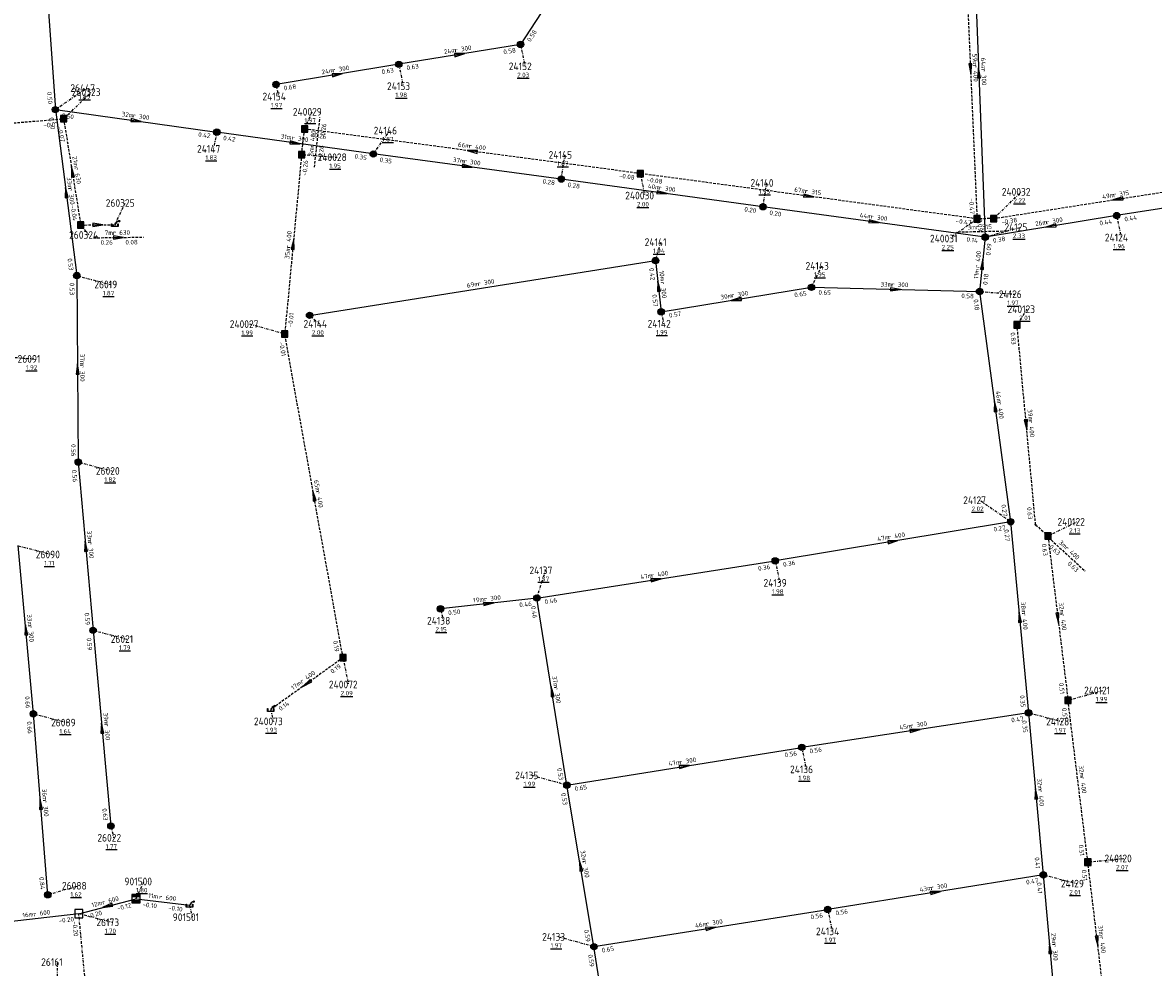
# Model space of a CAD drawing. Extents: x 188323 to 208361, y 565368 to 574910.
# Tile 209 of 256: x 203260 to 203482, y 569664 to 569849. Entities that reach past the tile are written whole.
import ezdxf

# ---------------------------------------------------------------- set-up
doc = ezdxf.new("R2010")
doc.units = 0
for name, pattern in [('BORDER', [1.75, 0.5, -0.25, 0.5, -0.25, 0, -0.25]), ('DASHDOT', [1, 0.5, -0.25, 0, -0.25]), ('DASHED', [0.75, 0.5, -0.25])]:
    doc.linetypes.add(name, pattern=pattern)
doc.layers.get('0').update_dxf_attribs({"linetype": 'CONTINUOUS'})
for name, color, linetype in [('RIO-AFM', 7, 'CONTINUOUS'), ('RIO-BOK', 7, 'CONTINUOUS'), ('RIO-DET', 7, 'CONTINUOUS'), ('RIO-KNP', 7, 'CONTINUOUS'), ('RIO-KNR', 7, 'CONTINUOUS'), ('RIO-LAG', 7, 'CONTINUOUS'), ('RIO-LAG_0B', 7, 'CONTINUOUS'), ('RIO-LAG_1B', 7, 'DASHED'), ('RIO-LAG_4', 7, 'BORDER'), ('RIO-LEN', 7, 'CONTINUOUS'), ('RIO-MVD', 1, 'CONTINUOUS'), ('RIO-VRB', 6, 'DASHDOT'), ('RIO-VRH', 7, 'CONTINUOUS')]:
    doc.layers.add(name, color=color, linetype=linetype)
doc.styles.add('RIO-TXT', font='isocp.shx')

# ---------------------------------------------------------------- blocks, each defined once
blk = doc.blocks.new('L_VHR')
blk.add_lwpolyline([(-0.5, 0), (0.5, 0), (-0.5, 0.15), (-0.5, -0.15), (0.5, 0)])
blk = doc.blocks.new('K_IPR')
blk.add_lwpolyline([(-0.5, -0.5), (0.5, -0.5), (0.5, 0.5), (-0.5, 0.5)], close=True)
blk.add_solid([(-0.5, 0.5), (0.5, 0.5), (-0.5, -0.5), (0.5, -0.5)])
at = {"style": 'RIO-TXT', "flags": 1}
blk.add_attdef('KNOOPNAAM', (2, 2), '', height=1, dxfattribs=at)
blk = doc.blocks.new('K_UTB')
blk.add_lwpolyline([(0.5, 0.15), (0.5, -0.3), (-0.5, -0.3), (-0.5, 0.15), (-0.45, 0.15), (-0.45, -0.25), (0, -0.25), (0.45, -0.25), (0.45, 0.15)], close=True)
blk.add_lwpolyline([(0.85, 0.6), (0.55, 0.65), (0.614828, 0.459583), (0.850842, 0.598937)])
blk.add_arc((0.85, -0.25), 0.85, 90, 180)
at = {"style": 'RIO-TXT', "flags": 1}
blk.add_attdef('KNOOPNAAM', (2, 2), '', height=1, dxfattribs=at)
blk = doc.blocks.new('K_FIC')
blk.add_circle((0, 0), 0.0625)
at = {"style": 'RIO-TXT', "flags": 1}
blk.add_attdef('KNOOPNAAM', (2, 2), '', height=1, dxfattribs=at)
blk = doc.blocks.new('K_IPG')
blk.add_circle((0, 0), 0.5)
for points in [[(0, 0), (-0.5, 0), (-0.433013, 0.25)], [(0, 0), (-0.433013, -0.25), (-0.5, 0)], [(0, 0), (-0.433013, 0.25), (-0.25, 0.433013)], [(0, 0), (-0.25, -0.433013), (-0.433013, -0.25)], [(0, 0), (-0.25, 0.433013), (0, 0.5)], [(0, 0), (0, -0.5), (-0.25, -0.433013)], [(0, 0), (0, 0.5), (0.25, 0.433013)], [(0, 0), (0.25, 0.433013), (0.433013, 0.25)], [(0, 0), (0.433013, 0.25), (0.5, 0)], [(0, 0), (0.5, 0), (0.433013, -0.25)], [(0, 0), (0.433013, -0.25), (0.25, -0.433013)], [(0, 0), (0.25, -0.433013), (0, -0.5)]]:
    blk.add_solid(points)
at = {"style": 'RIO-TXT', "flags": 1}
blk.add_attdef('KNOOPNAAM', (2, 2), '', height=1, dxfattribs=at)
blk = doc.blocks.new('K_DIV')
for p, q in [((-0.65, 0.65), (-0.65, -0.65)), ((0.65, 0.65), (-0.65, 0.65)), ((0.65, -0.65), (0.65, 0.65)), ((-0.65, -0.65), (0.65, -0.65))]:
    blk.add_line(p, q)
blk = doc.blocks.new('K_DRL')
for p, q in [((-0.65, 0.65), (-0.65, -0.65)), ((0.65, 0.65), (-0.65, 0.65)), ((-0.65, 0.35), (0.65, 0.35)), ((0.65, -0.65), (0.65, 0.65)), ((0.65, -0.35), (-0.65, -0.35)), ((-0.65, -0.65), (0.65, -0.65))]:
    blk.add_line(p, q)
for points in [[(-0.65, 0.65), (0.65, 0.65), (-0.65, 0.35), (0.65, 0.35)], [(-0.65, -0.35), (0.65, -0.35), (-0.65, -0.65), (0.65, -0.65)]]:
    blk.add_solid(points)
at = {"style": 'RIO-TXT', "flags": 1}
blk.add_attdef('KNOOPNAAM', (2, 2), '', height=1, dxfattribs=at)
blk = doc.blocks.new('227_02______240028____240029_')
at = {"layer": 'RIO-LAG_1B'}
blk.add_line((0, 0), (1.086, 9.76), dxfattribs=at)
at = {"layer": 'RIO-AFM', "style": 'RIO-TXT'}
blk.add_text('r 400', height=0.9, rotation=83.6389, dxfattribs=at).set_placement((-0.0731, 3.8619))
at = {"layer": 'RIO-BOK', "style": 'RIO-TXT'}
for p in [(2.0243, 5.5297), (1.5463, 1.2363)]:
    blk.add_text('-0.26', height=0.9, rotation=83.6389, dxfattribs=at).set_placement(p)
at = {"layer": 'RIO-LEN', "style": 'RIO-TXT'}
blk.add_text('5m', height=0.9, rotation=83.6389, dxfattribs=at).set_placement((-0.2524, 2.2518))
blk = doc.blocks.new('228_02______240032____240031_')
at = {"layer": 'RIO-LAG_1B'}
blk.add_line((0, 0), (-9.819, -0.215), dxfattribs=at)
at = {"layer": 'RIO-AFM', "style": 'RIO-TXT'}
blk.add_text('r 315', height=0.9, rotation=361.2338, dxfattribs=at).set_placement((-6.0004, 0.3698))
at = {"layer": 'RIO-LEN', "style": 'RIO-TXT'}
blk.add_text('3m', height=0.9, rotation=361.2338, dxfattribs=at).set_placement((-7.62, 0.3339))
blk = doc.blocks.new('245_02______240124____240122_')
at = {"layer": 'RIO-LAG_1B'}
blk.add_line((0, 0), (7.242, -6.634), dxfattribs=at)
at = {"layer": 'RIO-AFM', "style": 'RIO-TXT'}
blk.add_text('r 400', height=0.9, rotation=317.4831, dxfattribs=at).set_placement((3.1626, -2.2184))
at = {"layer": 'RIO-BOK', "style": 'RIO-TXT'}
for p in [(0.0867, -1.9778), (3.6715, -5.2609)]:
    blk.add_text('0.63', height=0.9, rotation=317.4831, dxfattribs=at).set_placement(p)
at = {"layer": 'RIO-LEN', "style": 'RIO-TXT'}
blk.add_text('3m', height=0.9, rotation=317.4831, dxfattribs=at).set_placement((1.9679, -1.1243))
blk = doc.blocks.new('373_02______260324____260325_')
at = {"layer": 'RIO-LAG_1B'}
blk.add_line((0, 0), (9.82, 0.117), dxfattribs=at)
at = {"layer": 'RIO-VRH', "xscale": 2, "yscale": 2, "zscale": 2, "rotation": 0.685}
blk.add_blockref('L_VHR', (4.91, 0.0585), dxfattribs=at)
at = {"layer": 'RIO-AFM', "style": 'RIO-TXT'}
blk.add_text('r 630', height=0.9, rotation=0.685, dxfattribs=at).set_placement((3.8238, 0.5458))
at = {"layer": 'RIO-BOK', "style": 'RIO-TXT'}
for s, p in [('0.26', (1.4164, -1.3832)), ('0.08', (6.2761, -1.325))]:
    blk.add_text(s, height=0.9, rotation=0.685, dxfattribs=at).set_placement(p)
at = {"layer": 'RIO-LEN', "style": 'RIO-TXT'}
blk.add_text('7m', height=0.9, rotation=0.685, dxfattribs=at).set_placement((2.2039, 0.5264))

msp = doc.modelspace()

# ---------------------------------------------------------------- linework, layer by layer
at = {"layer": 'RIO-LAG'}
for p, q in [((203271.504, 569674.176), (203282.736, 569677.12)), ((203282.736, 569677.12), (203293.232, 569675.84)), ((203271.504, 569674.176), (203255.504, 569672.32))]:
    msp.add_line(p, q, dxfattribs=at)
at = {"layer": 'RIO-LAG_0B'}
for p, q in [((203263.696, 569877.376), (203266.896, 569832)), ((203446.896, 569871.424), (203449.408, 569806.976)), ((203368.496, 569860.608), (203358.208, 569844.8)), ((203358.208, 569844.8), (203334.304, 569840.896)), ((203334.304, 569840.896), (203310.208, 569836.928)), ((203266.896, 569832), (203298.592, 569827.584)), ((203266.896, 569832), (203271.104, 569799.424)), ((203329.296, 569823.296), (203298.592, 569827.584)), ((203366.208, 569818.368), (203329.296, 569823.296)), ((203405.792, 569812.928), (203366.208, 569818.368)), ((203501.6, 569815.296), (203475.2, 569811.2)), ((203449.408, 569806.976), (203405.792, 569812.928)), ((203475.2, 569811.2), (203449.408, 569806.976)), ((203449.408, 569806.976), (203448.304, 569796.288)), ((203316.8, 569791.616), (203384.704, 569802.368)), ((203384.704, 569802.368), (203385.792, 569792.32)), ((203271.104, 569799.424), (203271.392, 569762.816)), ((203385.792, 569792.32), (203415.296, 569797.12)), ((203415.296, 569797.12), (203448.304, 569796.288)), ((203448.304, 569796.288), (203454.4, 569751.104)), ((203271.392, 569762.816), (203274.304, 569729.792)), ((203454.4, 569751.104), (203408.192, 569743.424)), ((203454.4, 569751.104), (203457.904, 569713.6)), ((203262.592, 569713.408), (203259.6, 569746.432)), ((203361.408, 569736.128), (203408.192, 569743.424)), ((203361.408, 569736.128), (203342.496, 569734.016)), ((203367.296, 569699.392), (203361.408, 569736.128)), ((203274.304, 569729.792), (203277.792, 569691.392)), ((203265.408, 569677.888), (203262.592, 569713.408)), ((203457.904, 569713.6), (203413.408, 569706.816)), ((203457.904, 569713.6), (203460.8, 569681.792)), ((203367.296, 569699.392), (203413.408, 569706.816)), ((203372.608, 569667.712), (203367.296, 569699.392)), ((203460.8, 569681.792), (203418.496, 569675.008)), ((203460.8, 569681.792), (203463.392, 569652.928)), ((203372.608, 569667.712), (203418.496, 569675.008)), ((203377.2, 569638.912), (203372.608, 569667.712))]:
    msp.add_line(p, q, dxfattribs=at)
at = {"layer": 'RIO-LAG_1B'}
for p, q in [((203445.216, 569869.376), (203447.808, 569810.56)), ((203243.744, 569828.16), (203268.528, 569830.208)), ((203268.528, 569830.208), (203271.888, 569809.344)), ((203315.232, 569823.168), (203315.808, 569828.224)), ((203381.696, 569819.456), (203315.808, 569828.224)), ((203315.232, 569823.168), (203311.92, 569787.968)), ((203447.808, 569810.56), (203381.696, 569819.456)), ((203451.056, 569810.624), (203499.84, 569818.24)), ((203451.056, 569810.624), (203447.808, 569810.56)), ((203271.888, 569809.344), (203278.576, 569809.408)), ((203459.296, 569750.528), (203455.648, 569789.76)), ((203323.36, 569724.416), (203311.92, 569787.968)), ((203459.296, 569750.528), (203461.712, 569748.288)), ((203461.712, 569748.288), (203465.664, 569716.032)), ((203323.36, 569724.416), (203309.152, 569714.24)), ((203469.552, 569684.288), (203465.664, 569716.032)), ((203473.264, 569653.376), (203469.552, 569684.288))]:
    msp.add_line(p, q, dxfattribs=at)
at = {"layer": 'RIO-LAG_4'}
msp.add_line((203274.4, 569643.584), (203271.504, 569674.176), dxfattribs=at)
at = {"layer": 'RIO-VRB'}
for p, q in [((203358.2, 569844.8), (203359.0806, 569840.502)), ((203334.3, 569840.9), (203335.1806, 569836.602)), ((203266.9, 569832), (203273.0269, 569836.2378)), ((203310.2, 569836.9), (203310.7335, 569834.5716)), ((203268.53, 569830.18), (203273.9494, 569835.4281)), ((203315.8, 569828.21), (203317.3372, 569831.5732)), ((203298.6, 569827.6), (203297.8942, 569824.2866)), ((203329.3, 569823.3), (203332.5618, 569827.888)), ((203315.24, 569823.18), (203322.2075, 569822.6513)), ((203366.2, 569818.4), (203366.9071, 569823.1132)), ((203381.7, 569819.43), (203382.5806, 569815.132)), ((203405.8, 569812.9), (203406.5071, 569817.6132)), ((203451.06, 569810.61), (203456.4794, 569815.8581)), ((203278.58, 569809.44), (203280.6171, 569813.6693)), ((203447.81, 569810.54), (203442.392, 569806.6902)), ((203475.2, 569811.2), (203476.0806, 569806.902)), ((203271.89, 569809.36), (203273.4272, 569807.3968)), ((203449.4, 569807), (203456.3675, 569808.9287)), ((203384.7, 569802.4), (203385.7514, 569805.9897)), ((203415.3, 569797.1), (203417.3371, 569801.3293)), ((203271.1, 569799.4), (203277.7482, 569797.68)), ((203448.3, 569796.3), (203455.2675, 569795.7713)), ((203385.8, 569792.3), (203386.3335, 569789.9716)), ((203455.64, 569789.77), (203457.6164, 569792.8258)), ((203311.92, 569787.97), (203304.9521, 569789.8965)), ((203316.8, 569791.6), (203318.7764, 569789.9442)), ((203255.7, 569783.6), (203262.6675, 569783.0713)), ((203271.4, 569762.8), (203278.0482, 569761.08)), ((203454.4, 569751.1), (203448.2719, 569755.3359)), ((203461.71, 569748.31), (203467.4186, 569751.088)), ((203259.6, 569746.4), (203266.2482, 569744.68)), ((203408.2, 569743.4), (203409.0806, 569739.102)), ((203361.4, 569736.1), (203363.1352, 569741.5692)), ((203342.5, 569734), (203343.0335, 569731.6716)), ((203274.3, 569729.8), (203280.9482, 569728.08)), ((203323.36, 569724.44), (203324.4141, 569719.1571)), ((203465.66, 569716.06), (203472.6275, 569717.9887)), ((203309.16, 569714.25), (203309.6935, 569711.9216)), ((203262.6, 569713.4), (203269.2482, 569711.68)), ((203457.9, 569713.6), (203464.5482, 569711.88)), ((203413.4, 569706.8), (203414.2806, 569702.502)), ((203367.3, 569699.4), (203360.3321, 569701.3265)), ((203277.8, 569691.4), (203278.3335, 569689.0716)), ((203469.55, 569684.31), (203476.625, 569685.01)), ((203460.8, 569681.8), (203467.4482, 569680.08)), ((203265.4, 569677.9), (203271.3827, 569679.655)), ((203282.74, 569677.13), (203284.2772, 569680.4932)), ((203293.23, 569675.81), (203293.7635, 569673.4816)), ((203418.5, 569675), (203419.3806, 569670.702)), ((203271.5, 569674.2), (203278.1482, 569672.48)), ((203372.6, 569667.7), (203365.6321, 569669.6265)), ((203267.3, 569661.9), (203267.2997, 569664.675))]:
    msp.add_line(p, q, dxfattribs=at)

# ---------------------------------------------------------------- block references
at = {"layer": 'RIO-DET'}
for name, p in [('227_02______240028____240029_', (203317.744, 569820.672)), ('373_02______260324____260325_', (203274.384, 569806.848)), ('228_02______240032____240031_', (203453.568, 569808.128)), ('245_02______240124____240122_', (203461.792, 569748.032))]:
    msp.add_blockref(name, p, dxfattribs=at)
at = {"layer": 'RIO-KNP', "xscale": 1.25, "yscale": 1.25, "zscale": 1.25}
for name, p in [('K_IPG', (203358.208, 569844.8)), ('K_IPG', (203334.304, 569840.896)), ('K_IPG', (203310.208, 569836.928)), ('K_IPG', (203266.896, 569832)), ('K_IPR', (203268.528, 569830.208)), ('K_IPG', (203298.592, 569827.584)), ('K_IPR', (203315.808, 569828.224)), ('K_IPR', (203315.232, 569823.168)), ('K_IPG', (203329.296, 569823.296)), ('K_IPG', (203366.208, 569818.368)), ('K_IPR', (203381.696, 569819.456)), ('K_IPG', (203405.792, 569812.928)), ('K_IPG', (203475.2, 569811.2)), ('K_IPR', (203271.888, 569809.344)), ('K_UTB', (203278.576, 569809.408)), ('K_IPR', (203447.808, 569810.56)), ('K_IPR', (203451.056, 569810.624)), ('K_IPG', (203449.408, 569806.976)), ('K_IPG', (203384.704, 569802.368)), ('K_IPG', (203271.104, 569799.424)), ('K_IPG', (203415.296, 569797.12)), ('K_IPG', (203448.304, 569796.288)), ('K_IPG', (203316.8, 569791.616)), ('K_IPG', (203385.792, 569792.32)), ('K_IPR', (203455.648, 569789.76)), ('K_IPR', (203311.92, 569787.968)), ('K_IPG', (203271.392, 569762.816)), ('K_IPG', (203454.4, 569751.104)), ('K_FIC', (203459.296, 569750.528)), ('K_IPR', (203461.712, 569748.288)), ('K_IPG', (203408.192, 569743.424)), ('K_IPG', (203361.408, 569736.128)), ('K_IPG', (203342.496, 569734.016)), ('K_IPG', (203274.304, 569729.792)), ('K_IPR', (203323.36, 569724.416)), ('K_IPR', (203465.664, 569716.032)), ('K_UTB', (203309.152, 569714.24)), ('K_IPG', (203457.904, 569713.6)), ('K_IPG', (203262.592, 569713.408)), ('K_IPG', (203413.408, 569706.816)), ('K_IPG', (203367.296, 569699.392)), ('K_IPG', (203277.792, 569691.392)), ('K_IPR', (203469.552, 569684.288)), ('K_IPG', (203460.8, 569681.792)), ('K_IPG', (203265.408, 569677.888)), ('K_DRL', (203282.736, 569677.12)), ('K_UTB', (203293.232, 569675.84)), ('K_DIV', (203271.504, 569674.176)), ('K_IPG', (203418.496, 569675.008)), ('K_IPG', (203372.608, 569667.712))]:
    msp.add_blockref(name, p, dxfattribs=at)
at = {"layer": 'RIO-VRH', "xscale": 2, "yscale": 2, "zscale": 2}
for p, rotation in [((203346.25, 569842.85), 369.2669), ((203446.51, 569839.97), 272.5381), ((203322.25, 569838.9), 369.4228), ((203448.15, 569839.2), 452.232), ((203282.75, 569829.8), 352.0986), ((203313.95, 569825.45), 352.0275), ((203348.75, 569823.82), 172.4118), ((203270.21, 569819.77), 459.1757), ((203347.75, 569820.85), 352.4366), ((203269, 569815.7), 457.3495), ((203386, 569815.65), 352.0936), ((203414.755, 569814.985), 352.342), ((203475.45, 569814.42), 188.8776), ((203275.235, 569809.4), 0.685), ((203427.6, 569809.95), 352.2943), ((203462.3, 569809.1), 189.2452), ((203313.58, 569805.575), 444.6049), ((203448.85, 569801.65), 444.1219), ((203385.25, 569797.35), 456.2241), ((203431.8, 569796.7), 358.6114), ((203400.55, 569794.7), 189.2408), ((203271.25, 569781.1), 450.4787), ((203451.35, 569773.7), 457.6943), ((203457.47, 569770.145), 275.3359), ((203317.64, 569756.205), 100.216), ((203431.3, 569747.25), 369.4614), ((203272.85, 569746.3), 455.0308), ((203384.8, 569739.75), 8.8648), ((203351.95, 569735.05), 366.3395), ((203456.15, 569732.35), 455.3407), ((203463.685, 569732.185), 276.9912), ((203261.1, 569729.9), 95.203), ((203316.26, 569719.345), 215.6598), ((203364.35, 569717.75), 99.1411), ((203276.05, 569710.6), 455.2164), ((203435.65, 569710.2), 368.6872), ((203390.35, 569703.1), 9.1184), ((203459.35, 569697.7), 455.2192), ((203264, 569695.65), 94.5184), ((203369.95, 569683.55), 99.4998), ((203439.65, 569678.4), 369.1316), ((203277.12, 569675.665), 194.609), ((203395.55, 569671.35), 9.0358), ((203471.41, 569668.83), 276.8599), ((203462.1, 569667.35), 455.1494)]:
    msp.add_blockref('L_VHR', p, dxfattribs=dict(at, rotation=rotation))

# ---------------------------------------------------------------- texts
at = {"layer": 'RIO-AFM', "style": 'RIO-TXT'}
for s, rotation, p in [('r 300', 369.2669, (203345.3686, 569843.22)), ('r 400', 272.5381, (203446.9919, 569840.8025)), ('r 300', 369.4228, (203321.3673, 569839.2677)), ('r 300', 272.232, (203448.6381, 569840.0301)), ('r 300', 352.0986, (203282.0171, 569830.4162)), ('r 300', 352.0275, (203313.2179, 569826.0668)), ('r 400', 352.4118, (203348.0154, 569824.443)), ('r 300', 352.4366, (203347.0137, 569821.4636)), ('r 630', 279.1757, (203270.5806, 569820.6507)), ('r 300', 277.3495, (203269.4022, 569816.569)), ('r 300', 352.0936, (203385.2679, 569816.2688)), ('r 315', 352.342, (203414.0213, 569815.609)), ('r 315', 8.8776, (203474.5723, 569814.789)), ('r 300', 352.2943, (203426.8657, 569810.5675)), ('r 300', 369.2452, (203461.4184, 569809.4709)), ('r 400', 444.6049, (203312.9955, 569804.8162)), ('r 400', 444.1219, (203448.2669, 569800.8952)), ('r 300', 9.0367, (203349.8713, 569797.3665)), ('r 300', 276.2241, (203385.662, 569798.2103)), ('r 300', 9.2408, (203399.6698, 569795.0634)), ('r 300', 358.6114, (203431.002, 569797.2294)), ('r 300', 270.4787, (203271.7544, 569781.9145)), ('r 400', 277.6943, (203451.7509, 569774.5721)), ('r 400', 275.3359, (203457.9045, 569770.9994)), ('r 400', 280.216, (203318.008, 569757.095)), ('r 400', 369.4614, (203430.4161, 569747.6241)), ('r 300', 275.0308, (203273.2871, 569747.1519)), ('r 400', 8.8648, (203383.9222, 569740.1191)), ('r 300', 366.3395, (203351.0887, 569735.4629)), ('r 400', 275.3407, (203456.5839, 569733.2047)), ('r 400', 276.9912, (203464.0924, 569733.0517)), ('r 300', 275.203, (203261.5345, 569730.7531)), ('r 400', 395.6599, (203315.3069, 569719.2827)), ('r 300', 279.1411, (203364.7262, 569718.6312)), ('r 300', 275.2164, (203276.486, 569711.4534)), ('r 300', 368.6872, (203434.7712, 569710.5854)), ('r 300', 9.1184, (203389.471, 569703.4653)), ('r 400', 276.9934, (203468.0123, 569701.0514)), ('r 300', 274.5184, (203264.4455, 569696.498)), ('r 400', 275.2192, (203459.7839, 569698.5537)), ('r 300', 279.4998, (203370.3191, 569684.4332)), ('r 300', 369.1316, (203438.7686, 569678.7779)), ('r 600', 14.609, (203276.2098, 569675.9445)), ('r 600', 352.8286, (203287.2435, 569677.0701)), ('r 600', 366.7715, (203262.6357, 569673.6555)), ('r 300', 9.0358, (203394.6712, 569671.7165)), ('r 300', 275.1494, (203462.534, 569668.2029)), ('r 400', 276.8599, (203471.819, 569669.6956))]:
    msp.add_text(s, height=0.9, rotation=rotation, dxfattribs=at).set_placement(p)
at = {"layer": 'RIO-BOK', "style": 'RIO-TXT'}
for s, rotation, p in [('0.58', 416.894, (203360.137, 569845.2093)), ('0.58', 369.2669, (203354.9104, 569842.858)), ('0.63', 369.2669, (203335.9077, 569839.7447)), ('0.63', 369.4228, (203331.0151, 569838.949)), ('0.68', 369.4228, (203311.8108, 569835.7491)), ('0.50', 274.0405, (203265.2797, 569835.4546)), ('0.50', 277.3495, (203265.6913, 569830.432)), ('0.50', 352.0986, (203268.095, 569830.4216)), ('-0.07', 4.7287, (203264.5585, 569828.4467)), ('-0.07', 279.1757, (203267.3719, 569828.5743)), ('0.42', 352.0986, (203294.8836, 569826.7206)), ('-0.26', 352.4118, (203317.0036, 569826.6382)), ('0.42', 352.0275, (203299.7931, 569826.0201)), ('0.35', 352.0275, (203325.5826, 569822.4246)), ('-0.26', 444.6049, (203316.2292, 569818.969)), ('0.35', 352.4366, (203330.5043, 569821.7287)), ('-0.08', 352.4118, (203377.4566, 569818.6229)), ('-0.08', 352.342, (203382.9017, 569817.8567)), ('0.28', 352.4366, (203362.4892, 569817.502)), ('0.28', 352.0936, (203367.3949, 569816.8215)), ('-0.47', 272.5381, (203446.2652, 569814.5755)), ('-0.04', 279.1757, (203269.8653, 569813.186)), ('0.20', 352.0936, (203402.085, 569812.0258)), ('0.20', 352.2943, (203407.0004, 569811.3257)), ('-0.47', 352.342, (203443.5659, 569809.7381)), ('0.09', 272.232, (203447.9015, 569810.5044)), ('-0.38', 8.8776, (203452.6591, 569809.4428)), ('0.44', 369.2452, (203471.9089, 569809.2603)), ('0.44', 368.8268, (203476.7988, 569810.0324)), ('0.14', 352.2943, (203445.6881, 569806.1154)), ('0.09', 444.1219, (203450.4241, 569803.3162)), ('0.38', 369.2452, (203451.0073, 569805.8441)), ('0.53', 277.3495, (203269.275, 569802.7541)), ('0.42', 276.2241, (203383.4608, 569800.8561)), ('0.18', 444.1219, (203449.835, 569797.5502)), ('0.53', 270.4787, (203269.7124, 569797.9879)), ('0.65', 9.2408, (203412.0099, 569795.1462)), ('0.65', 358.6114, (203416.6663, 569795.6674)), ('0.57', 276.2241, (203384.0269, 569795.688)), ('0.58', 358.6114, (203444.7075, 569795.0053)), ('0.18', 277.6943, (203447.1008, 569794.7248)), ('-0.01', 444.6049, (203313.4444, 569789.2331)), ('0.57', 9.2408, (203387.4064, 569791.143)), ('0.83', 275.3359, (203454.377, 569788.2455)), ('-0.01', 280.216, (203310.7913, 569786.3436)), ('0.56', 270.4787, (203269.9918, 569766.3481)), ('0.56', 275.0308, (203270.1289, 569761.2822)), ('0.27', 277.6943, (203452.5629, 569754.4444)), ('0.63', 275.3359, (203457.5982, 569753.9364)), ('0.27', 369.4614, (203451.1145, 569749.1609)), ('0.27', 275.3407, (203453.1371, 569749.5754)), ('0.63', 276.9912, (203460.4915, 569746.7496)), ('0.36', 369.4614, (203409.8116, 569742.2502)), ('0.36', 8.8648, (203404.8972, 569741.4679)), ('0.46', 366.3395, (203358.0156, 569734.3252)), ('0.46', 279.1411, (203360.2409, 569734.495)), ('0.46', 8.8648, (203362.9988, 569734.9325)), ('0.59', 275.0308, (203272.6124, 569733.2249)), ('0.50', 366.3395, (203344.0466, 569732.7641)), ('0.59', 275.2164, (203273.0338, 569728.2781)), ('0.19', 280.216, (203321.3893, 569727.7025)), ('0.19', 395.6599, (203321.2786, 569721.234)), ('0.51', 276.9912, (203463.8557, 569719.426)), ('0.66', 275.203, (203260.9022, 569716.8198)), ('0.35', 275.3407, (203456.1967, 569717.0168)), ('0.14', 395.6599, (203311.1137, 569713.9299)), ('0.51', 276.9934, (203464.4416, 569714.4996)), ('0.47', 368.6872, (203454.5885, 569711.7043)), ('0.35', 275.2192, (203456.6339, 569712.0781)), ('0.66', 274.5184, (203261.3154, 569711.8937)), ('0.56', 9.1184, (203410.1065, 569704.8534)), ('0.56', 368.6872, (203414.9959, 569705.6285)), ('0.53', 279.1411, (203365.3738, 569702.6956)), ('0.65', 9.1184, (203368.904, 569698.2395)), ('0.53', 279.4998, (203366.151, 569697.7878)), ('0.63', 275.2164, (203276.1048, 569694.8198)), ('0.51', 276.9934, (203467.7454, 569687.6753)), ('0.41', 275.2192, (203459.1004, 569685.2201)), ('0.84', 274.5184, (203263.7447, 569681.3401)), ('0.47', 369.1316, (203457.5039, 569679.8774)), ('0.51', 276.8599, (203468.328, 569682.7524)), ('0.41', 275.1494, (203459.532, 569680.2796)), ('-0.20', 14.609, (203273.2077, 569673.1984)), ('-0.12', 14.609, (203279.1249, 569674.7408)), ('-0.10', 352.8286, (203283.955, 569675.567)), ('-0.10', 352.8286, (203288.9877, 569674.9369)), ('0.56', 9.0358, (203415.203, 569673.058)), ('0.56', 369.1316, (203420.105, 569673.8409)), ('-0.20', 366.7715, (203267.593, 569672.3339)), ('-0.20', 275.4224, (203270.2393, 569672.6736)), ('0.59', 279.4998, (203370.6501, 569670.9827)), ('0.65', 9.0358, (203374.2023, 569666.5372)), ('0.59', 279.0829, (203371.4393, 569666.0962))]:
    msp.add_text(s, height=0.9, rotation=rotation, dxfattribs=at).set_placement(p)
at = {"layer": 'RIO-KNR', "style": 'RIO-TXT'}
for s, p in [('24152', (203355.8931, 569839.752)), ('26447', (203269.8394, 569835.4878)), ('24153', (203331.9931, 569835.852)), ('260323', (203270.1244, 569834.6781)), ('24154', (203307.546, 569833.8216)), ('240029', (203313.5122, 569830.8232)), ('24146', (203329.3743, 569827.138)), ('24147', (203294.7067, 569823.5366)), ('240028', (203318.3825, 569821.9013)), ('24145', (203363.7196, 569822.3632)), ('24140', (203403.3196, 569816.8632)), ('240032', (203452.6544, 569815.1081)), ('260325', (203276.7921, 569812.9193)), ('240030', (203378.7556, 569814.382)), ('24125', (203453.18, 569808.1787)), ('260324', (203269.6022, 569806.6468)), ('240031', (203438.567, 569805.9402)), ('24124', (203472.8931, 569806.152)), ('24141', (203382.5639, 569805.2397)), ('24143', (203414.1496, 569800.5793)), ('26019', (203274.5607, 569796.93)), ('24126', (203452.08, 569795.0213)), ('240123', (203453.7914, 569792.0758)), ('240027', (203301.1271, 569789.1465)), ('24144', (203315.5889, 569789.1942)), ('24142', (203383.146, 569789.2216)), ('26091', (203259.48, 569782.3213)), ('26020', (203274.8607, 569760.33)), ('24127', (203445.0844, 569754.5859)), ('240122', (203463.5936, 569750.338)), ('26090', (203263.0607, 569743.93)), ('24137', (203359.9477, 569740.8192)), ('24139', (203405.8931, 569738.352)), ('24138', (203339.846, 569730.9216)), ('26021', (203277.7607, 569727.33)), ('240072', (203320.5891, 569718.4071)), ('240121', (203468.8025, 569717.2387)), ('26089', (203266.0607, 569710.93)), ('240073', (203305.8685, 569711.1716)), ('24128', (203461.3607, 569711.13)), ('24136', (203411.0931, 569701.752)), ('24135', (203357.1446, 569700.5765)), ('26022', (203275.146, 569688.3216)), ('240120', (203472.8, 569684.26)), ('901500', (203280.4522, 569679.7432)), ('26088', (203268.1952, 569678.905)), ('24129', (203464.2607, 569679.33)), ('901501', (203289.9385, 569672.7316)), ('26173', (203274.9607, 569671.73)), ('24133', (203362.4446, 569668.8765)), ('24134', (203416.1931, 569669.952)), ('26161', (203264.1122, 569663.925))]:
    msp.add_text(s, height=1.5, dxfattribs=at).set_placement(p)
at = {"layer": 'RIO-LEN', "style": 'RIO-TXT'}
for s, rotation, p in [('24m', 369.2669, (203343.237, 569842.8708)), ('59m', 272.5381, (203446.8952, 569842.9604)), ('64m', 272.232, (203448.5529, 569842.1884)), ('24m', 369.4228, (203319.2367, 569838.9126)), ('32m', 352.0986, (203279.8774, 569830.7119)), ('31m', 352.0275, (203311.0786, 569826.3651)), ('66m', 352.4118, (203345.8742, 569824.7269)), ('21m', 279.1757, (203270.2351, 569822.7829)), ('37m', 352.4366, (203344.8723, 569821.7465)), ('33m', 277.3495, (203269.1248, 569818.7111)), ('40m', 352.0936, (203383.1282, 569816.5645)), ('67m', 352.342, (203411.8804, 569815.8955)), ('49m', 8.8776, (203472.4382, 569814.4556)), ('44m', 352.2943, (203424.7251, 569810.8558)), ('26m', 369.2452, (203459.2867, 569809.1225)), ('35m', 444.6049, (203312.7941, 569802.6656)), ('11m', 444.1219, (203448.0473, 569798.7464)), ('10m', 276.2241, (203385.4268, 569800.3574)), ('69m', 9.0367, (203347.7381, 569797.0272)), ('33m', 358.6114, (203428.8426, 569797.2804)), ('30m', 9.2408, (203397.5379, 569794.7165)), ('37m', 270.4787, (203271.7354, 569784.0744)), ('46m', 277.6943, (203451.4607, 569776.7125)), ('39m', 275.3359, (203457.7026, 569773.15)), ('65m', 280.216, (203317.6239, 569759.2205)), ('33m', 275.0308, (203273.0966, 569749.3035)), ('47m', 369.4614, (203428.2857, 569747.2677)), ('47m', 8.8648, (203381.7881, 569739.7862)), ('19m', 366.3395, (203348.9421, 569735.223)), ('38m', 275.3407, (203456.3818, 569735.3553)), ('32m', 276.9912, (203463.8285, 569735.1955)), ('33m', 275.203, (203261.3376, 569732.9041)), ('37m', 279.1411, (203364.382, 569720.7636)), ('17m', 395.6599, (203313.5528, 569718.0222)), ('39m', 275.2164, (203276.2886, 569713.6044)), ('45m', 368.6872, (203432.6362, 569710.2578)), ('47m', 9.1184, (203387.3383, 569703.123)), ('32m', 276.9934, (203467.7482, 569703.1952)), ('36m', 274.5184, (203264.2743, 569698.6512)), ('32m', 275.2192, (203459.5863, 569700.7046)), ('32m', 279.4998, (203369.9615, 569686.5634)), ('43m', 369.1316, (203436.6362, 569678.4338)), ('12m', 14.609, (203274.1197, 569675.3996)), ('11m', 352.8286, (203285.1003, 569677.3384)), ('16m', 366.7715, (203260.4909, 569673.3994)), ('46m', 9.0358, (203392.538, 569671.3772)), ('29m', 275.1494, (203462.3391, 569670.3541)), ('31m', 276.8599, (203471.56, 569671.84))]:
    msp.add_text(s, height=0.9, rotation=rotation, dxfattribs=at).set_placement(p)
at = {"layer": 'RIO-MVD', "style": 'RIO-TXT'}
for s, p in [('%%U2.03', (203357.5506, 569838.352)), ('%%U1.89', (203271.4969, 569834.0878)), ('%%U1.98', (203333.6506, 569834.452)), ('%%U1.97', (203309.2035, 569832.4216)), ('%%U1.97', (203315.8072, 569829.4232)), ('%%U1.87', (203331.0318, 569825.738)), ('%%U1.83', (203296.3642, 569822.1366)), ('%%U1.95', (203320.6775, 569820.5013)), ('%%U1.87', (203365.3771, 569820.9632)), ('%%U1.95', (203404.9771, 569815.4632)), ('%%U2.22', (203454.9494, 569813.7081)), ('%%U2.00', (203381.0506, 569812.982)), ('%%U2.33', (203454.8375, 569806.7787)), ('%%U2.25', (203440.862, 569804.5402)), ('%%U1.96', (203474.5506, 569804.752)), ('%%U1.94', (203384.2214, 569803.8397)), ('%%U1.95', (203415.8071, 569799.1793)), ('%%U1.87', (203276.2182, 569795.53)), ('%%U1.97', (203453.7375, 569793.6213)), ('%%U2.01', (203456.0864, 569790.6758)), ('%%U1.99', (203303.4221, 569787.7465)), ('%%U2.00', (203317.2464, 569787.7942)), ('%%U1.99', (203384.8035, 569787.8216)), ('%%U1.92', (203261.1375, 569780.9213)), ('%%U1.82', (203276.5182, 569758.93)), ('%%U2.02', (203446.7419, 569753.1859)), ('%%U2.13', (203465.8886, 569748.938)), ('%%U1.71', (203264.7182, 569742.53)), ('%%U1.97', (203361.6052, 569739.4192)), ('%%U1.98', (203407.5506, 569736.952)), ('%%U2.15', (203341.5035, 569729.5216)), ('%%U1.79', (203279.4182, 569725.93)), ('%%U2.09', (203322.8841, 569717.0071)), ('%%U1.99', (203471.0975, 569715.8387)), ('%%U1.64', (203267.7182, 569709.53)), ('%%U1.93', (203308.1635, 569709.7716)), ('%%U1.97', (203463.0182, 569709.73)), ('%%U1.98', (203412.7506, 569700.352)), ('%%U1.99', (203358.8021, 569699.1765)), ('%%U1.77', (203276.8035, 569686.9216)), ('%%U2.07', (203475.095, 569682.86)), ('%%U1.80', (203282.7472, 569678.3432)), ('%%U2.01', (203465.9182, 569677.93)), ('%%U1.62', (203269.8527, 569677.505)), ('%%U1.70', (203276.6182, 569670.33)), ('%%U1.97', (203364.1021, 569667.4765)), ('%%U1.97', (203417.8506, 569668.552))]:
    msp.add_text(s, height=0.9, dxfattribs=at).set_placement(p)

doc.saveas('drawing.dxf')
